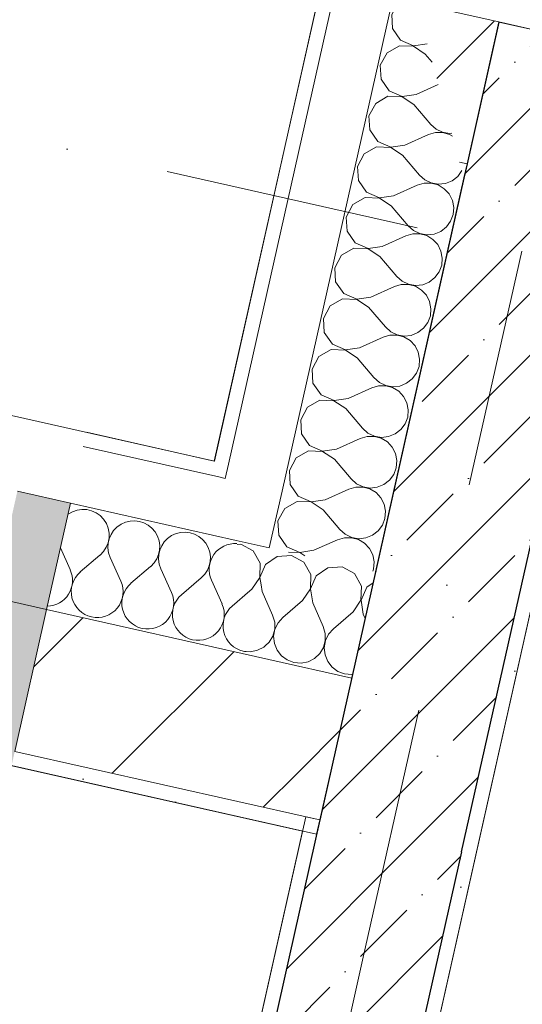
# Model space of a CAD drawing. Header units: millimetres. Extents: x -7218036 to -6523761, y 6117771 to 6337028.
# Tile 207 of 223: x -7142131 to -7141439, y 6142336 to 6143691. Entities that reach past the tile are written whole.
import ezdxf
from ezdxf.enums import TextEntityAlignment as Align

# ---------------------------------------------------------------- set-up
doc = ezdxf.new("R2010")
doc.units = ezdxf.units.MM
doc.header["$MEASUREMENT"] = 0
doc.linetypes.add('Штрихпунктирная', pattern=[670.277762, 352.777767, -176.388884, 0, -141.111112])
for name, color, linetype in [('S - квартира_помещение.АР', 7, 'Continuous'), ('АР-Стены_внешние_.АР', 7, 'Continuous'), ('АР-Стены_внутренние_пилоны.АР', 7, 'Continuous'), ('АР-Чертеж-Оси_Осевые размеры.АР', 7, 'Continuous'), ('Окна Archicad', 7, 'Continuous')]:
    doc.layers.add(name, color=color, linetype=linetype)
for name, color, linetype, lineweight in [('АР-Стены_внешние_.АР_Ном._пера__1', 7, 'Continuous', 30), ('АР-Стены_внешние_.АР_Ном._пера__120', 7, 'Continuous', 0), ('АР-Стены_внутренние_пилоны.АР_Ном._пера__1', 7, 'Continuous', 15), ('АР-Чертеж-Оси_Осевые размеры.АР_Ном._пера__120', 7, 'Continuous', 0), ('Окна Archicad_Ном._пера__1', 7, 'Continuous', 0), ('Окна Archicad_Ном._пера__120', 7, 'Continuous', 0)]:
    doc.layers.add(name, color=color, linetype=linetype, lineweight=lineweight)
doc.styles.add('РЎР“Р•РќР•Р\xa0Р\x98Р\xa0_РЎРўР\x98Р›Р¬_2', font='GOTHIC.TTF')
pattern_1 = [(45, (-6566190.34, 6562677.8), (-127.27922, 127.27922), [])]
pattern_2 = [(45, (-6566190.34, 6563027.8), (-111.369318, 111.369318), [0, -105, 0, -157.5]), (110, (-6565840.34, 6563027.8), (148.001588, 53.868173), [0, -77, 0, -133])]
pattern_3 = [(45, (-6566190.34, 6562677.8), (-84.852814, 84.852814), []), (45, (-6566232.77, 6562720.22), (-84.852814, 84.852814), [90, -30, 0, -30])]

# ---------------------------------------------------------------- blocks, each defined once
blk = doc.blocks.new('*X81', base_point=(-6566190.3, 6562677.8))
at = {"layer": 'АР-Стены_внешние_.АР_Ном._пера__1', "color": 7, "linetype": 'Continuous', "lineweight": 0}
for p, q in [((-7141827, 6142969.2), (-7141831.9, 6142968.9)), ((-7141809.9, 6142959.9), (-7141827, 6142969.2)), ((-7141800.2, 6142942.9), (-7141809.9, 6142959.9)), ((-7141800.9, 6142923.4), (-7141800.2, 6142942.9)), ((-7141792.9, 6142941.2), (-7141800.6, 6142923.4)), ((-7141811.7, 6142907.2), (-7141800.9, 6142923.4)), ((-7141800.6, 6142923.4), (-7141799.1, 6142913.4)), ((-7141811.7, 6142907.2), (-7141814.4, 6142904.9))]:
    blk.add_line(p, q, dxfattribs=at)
blk = doc.blocks.new('*X82', base_point=(-6566190.3, 6562677.8))
at = {"layer": 'АР-Стены_внешние_.АР_Ном._пера__1', "color": 7, "linetype": 'Continuous', "lineweight": 0}
for p, q in [((-7141776.8, 6142952.4), (-7141792.8, 6142941.3)), ((-7141757.3, 6142953.5), (-7141776.8, 6142952.4)), ((-7141740.2, 6142944.2), (-7141757.3, 6142953.5)), ((-7141792.8, 6142941.3), (-7141792.9, 6142941.2)), ((-7141730.5, 6142927.3), (-7141740.2, 6142944.2)), ((-7141707.1, 6142936.8), (-7141723.1, 6142925.6)), ((-7141687.6, 6142937.9), (-7141707.1, 6142936.8)), ((-7141670.5, 6142928.6), (-7141687.6, 6142937.9)), ((-7141731.2, 6142907.8), (-7141730.5, 6142927.3)), ((-7141723.1, 6142925.6), (-7141730.9, 6142907.7)), ((-7141660.8, 6142911.6), (-7141670.5, 6142928.6)), ((-7141799.1, 6142913.4), (-7141797.7, 6142904)), ((-7141661.5, 6142892.1), (-7141660.8, 6142911.6)), ((-7141653.4, 6142910), (-7141661.2, 6142892)), ((-7141644.8, 6142916), (-7141653.4, 6142910)), ((-7141797.7, 6142904), (-7141783.1, 6142871.5)), ((-7141742, 6142891.5), (-7141731.2, 6142907.8)), ((-7141730.9, 6142907.7), (-7141728, 6142888.4)), ((-7141742, 6142891.5), (-7141769.2, 6142868.3)), ((-7141728, 6142888.4), (-7141713.4, 6142855.8)), ((-7141672.3, 6142875.9), (-7141661.5, 6142892.1)), ((-7141661.2, 6142892), (-7141658.4, 6142872.7)), ((-7141780.3, 6142862), (-7141783.1, 6142871.5)), ((-7141769.2, 6142868.3), (-7141775.7, 6142861)), ((-7141672.3, 6142875.9), (-7141699.5, 6142852.7)), ((-7141658.4, 6142872.7), (-7141655.8, 6142867)), ((-7141780.3, 6142852.2), (-7141780.3, 6142862)), ((-7141775.7, 6142861), (-7141780, 6142852.1)), ((-7141710.6, 6142846.4), (-7141713.4, 6142855.8)), ((-7141788, 6142834.2), (-7141782.9, 6142842.7)), ((-7141782.9, 6142842.7), (-7141780.3, 6142852.2)), ((-7141780, 6142852.1), (-7141781.7, 6142842.4)), ((-7141781.7, 6142842.4), (-7141780.6, 6142832.6)), ((-7141710.6, 6142836.5), (-7141710.6, 6142846.4)), ((-7141706, 6142845.3), (-7141710.3, 6142836.4)), ((-7141699.5, 6142852.7), (-7141706, 6142845.3)), ((-7141793.5, 6142829.1), (-7141788, 6142834.2)), ((-7141780.6, 6142832.6), (-7141777, 6142823.4)), ((-7141718.3, 6142818.6), (-7141713.2, 6142827)), ((-7141713.2, 6142827), (-7141710.6, 6142836.5)), ((-7141710.3, 6142836.4), (-7141712, 6142826.7)), ((-7141712, 6142826.7), (-7141710.9, 6142816.9)), ((-7141777, 6142823.4), (-7141770.9, 6142815.6)), ((-7141770.9, 6142815.6), (-7141763, 6142809.8)), ((-7141725.5, 6142811.9), (-7141718.3, 6142818.6)), ((-7141710.9, 6142816.9), (-7141707.3, 6142807.8)), ((-7141763, 6142809.8), (-7141753.8, 6142806.3)), ((-7141753.8, 6142806.3), (-7141744, 6142805.5)), ((-7141744, 6142805.5), (-7141734.3, 6142807.4)), ((-7141734.3, 6142807.4), (-7141725.5, 6142811.9)), ((-7141707.3, 6142807.8), (-7141701.3, 6142800)), ((-7141701.3, 6142800), (-7141693.3, 6142794.1)), ((-7141693.3, 6142794.1), (-7141684.1, 6142790.7)), ((-7141684.1, 6142790.7), (-7141674.3, 6142789.9)), ((-7141674.3, 6142789.9), (-7141673.1, 6142790.1))]:
    blk.add_line(p, q, dxfattribs=at)
blk = doc.blocks.new('*X85', base_point=(-6566190.3, 6562677.8))
at = {"layer": 'АР-Стены_внешние_.АР_Ном._пера__1', "color": 7, "linetype": 'Continuous', "lineweight": 0}
for p, q in [((-7141804, 6142823.1), (-7141795.2, 6142827.5)), ((-7141795.2, 6142827.5), (-7141793.5, 6142829.1)), ((-7141819.7, 6142821.7), (-7141813.7, 6142821.2)), ((-7141813.7, 6142821.2), (-7141804, 6142823.1))]:
    blk.add_line(p, q, dxfattribs=at)
blk = doc.blocks.new('*X86', base_point=(-6566190.3, 6562677.8))
at = {"layer": 'АР-Стены_внешние_.АР_Ном._пера__1', "color": 7, "linetype": 'Continuous', "lineweight": 0}
for p, q in [((-7142075.3, 6142963.9), (-7142061.9, 6142934.1)), ((-7142020.8, 6142954.1), (-7142047.9, 6142930.9)), ((-7142006.8, 6142951), (-7141992.2, 6142918.4)), ((-7141951.1, 6142938.5), (-7141978.2, 6142915.3)), ((-7141937.1, 6142935.3), (-7141922.5, 6142902.8)), ((-7141881.4, 6142922.8), (-7141908.5, 6142899.6)), ((-7141867.4, 6142919.7), (-7141852.8, 6142887.1)), ((-7141814.4, 6142904.9), (-7141838.8, 6142884))]:
    blk.add_line(p, q, dxfattribs=at)
for centre, start, end in [((-7142043.9, 6142981.3), 310.4725, 125.8609), ((-7141974.2, 6142965.6), 310.4725, 204.2123), ((-7141904.5, 6142950), 310.4725, 204.2123), ((-7141834.9, 6142934.3), 85.7626, 204.2123), ((-7142094.4, 6142919.4), 271.869, 24.2123), ((-7142024.7, 6142903.8), 130.4725, 257.3424), ((-7142024.7, 6142903.8), 257.3424, 24.2123), ((-7141955, 6142888.1), 130.4725, 257.3424), ((-7141955, 6142888.1), 257.3424, 24.2123), ((-7141885.4, 6142872.5), 130.4725, 257.3424), ((-7141885.4, 6142872.5), 257.3424, 24.2123), ((-7141815.7, 6142856.8), 130.4725, 257.3424), ((-7141815.7, 6142856.8), 257.3424, 263.3833)]:
    blk.add_arc(centre, 35.7, start, end, dxfattribs=at)
blk = doc.blocks.new('Горизонтальное Многостворчатое Окно 23[3]_7', base_point=(-6566190.3, 6562677.8))
at = {"layer": 'Окна Archicad', "linetype": 'Continuous', "lineweight": 0, "true_color": 0xffffff}
for points in [[(-7142094.3, 6142879.1), (-7143557.8, 6143207.8), (-7143606.1, 6142993.2), (-7142142.5, 6142664.5)], [(-7142061.4, 6143025.5), (-7142134.6, 6143041.9), (-7142167.5, 6142895.6), (-7142094.3, 6142879.1)]]:
    blk.add_hatch(color=7, dxfattribs=at).paths.add_polyline_path(points)
at = {"layer": 'Окна Archicad_Ном._пера__1', "color": 7, "linetype": 'Continuous', "lineweight": 15}
blk.add_line((-7142094.3, 6142879.1), (-7142138.1, 6142684), dxfattribs=at)
at = {"layer": 'Окна Archicad_Ном._пера__120', "color": 7, "linetype": 'Continuous', "lineweight": 0}
for p, q in [((-7142134.6, 6143041.9), (-7142061.4, 6143025.5)), ((-7142061.4, 6143025.5), (-7142094.3, 6142879.1)), ((-7142094.3, 6142879.1), (-7142167.5, 6142895.6))]:
    blk.add_line(p, q, dxfattribs=at)
blk = doc.blocks.new('Стена_9_7', base_point=(-7141840, 6142617))
at = {"layer": 'АР-Стены_внешние_.АР', "linetype": 'Continuous', "lineweight": 0, "true_color": 0x000000}
h = blk.add_hatch(dxfattribs=at)
h.set_pattern_fill('БЛОКИ_БЕТОННЫЕ_ЭФФЕКТИВН_76', color=18, style=0, pattern_type=2)
h.set_pattern_definition(pattern_1)
h.paths.add_polyline_path([(-7141788.4, 6142810.4), (-7142094.3, 6142879.1), (-7142138.1, 6142684), (-7141728.5, 6142592)])
h = blk.add_hatch(dxfattribs=at)
h.set_pattern_fill('БЛОКИ_БЕТОННЫЕ_ЭФФЕКТИВН_76', color=18, style=0, pattern_type=2)
h.set_pattern_definition(pattern_1)
h.paths.add_polyline_path([(-7141718.1, 6142589.7), (-7141674.2, 6142784.8), (-7141788.4, 6142810.4), (-7141728.5, 6142592)])
h = blk.add_hatch(dxfattribs=at)
h.set_pattern_fill('ШТУКАТУРКА__ГИПС_01_0007', color=18, style=0, pattern_type=2)
h.set_pattern_definition(pattern_2)
h.paths.add_polyline_path([(-7142142.5, 6142664.5), (-7141722.5, 6142570.1), (-7141728.5, 6142592), (-7142138.1, 6142684)])
h = blk.add_hatch(dxfattribs=at)
h.set_pattern_fill('ШТУКАТУРКА__ГИПС_01_0007', color=18, style=0, pattern_type=2)
h.set_pattern_definition(pattern_2)
h.paths.add_polyline_path([(-7141718.1, 6142589.7), (-7141728.5, 6142592), (-7141722.5, 6142570.1)])
at = {"layer": 'АР-Стены_внешние_.АР_Ном._пера__1', "color": 7, "linetype": 'Continuous', "lineweight": 0}
for p, q in [((-7141857.4, 6143061.7), (-7142043.9, 6143103.5)), ((-7141848.3, 6143059.6), (-7141843.9, 6143079.1)), ((-7141848.3, 6143059.6), (-7141857.4, 6143061.7)), ((-7141787.7, 6142964), (-7141770.2, 6143042.1)), ((-7141833.4, 6142974.3), (-7142061.4, 6143025.5)), ((-7141787.7, 6142964), (-7141833.4, 6142974.3))]:
    blk.add_line(p, q, dxfattribs=at)
at = {"layer": 'АР-Стены_внешние_.АР_Ном._пера__1', "color": 7, "linetype": 'Continuous', "lineweight": 15}
for p, q in [((-7141788.4, 6142810.4), (-7142094.3, 6142879.1)), ((-7141674.2, 6142784.8), (-7141788.4, 6142810.4)), ((-7142138.1, 6142684), (-7141728.5, 6142592)), ((-7141718.1, 6142589.7), (-7141728.5, 6142592))]:
    blk.add_line(p, q, dxfattribs=at)
at = {"layer": 'АР-Стены_внешние_.АР_Ном._пера__1', "color": 7, "linetype": 'Continuous', "lineweight": 0, "flags": 128}
for points in [[(-7141863.4, 6143083.5), (-7142039.5, 6143123.1)], [(-7142142.5, 6142664.5), (-7141722.5, 6142570.1)], [(-7141722.5, 6142570.1), (-7141718.1, 6142589.7)]]:
    blk.add_lwpolyline(points, dxfattribs=at)
at = {"layer": 'АР-Стены_внешние_.АР_Ном._пера__1', "color": 7, "linetype": 'Continuous', "lineweight": 15, "flags": 128}
blk.add_lwpolyline([(-7141718.1, 6142589.7), (-7141674.2, 6142784.8)], dxfattribs=at)
at = {"layer": 'АР-Стены_внешние_.АР', "color": 7, "lineweight": 0}
for name in ['*X86', '*X81', '*X82', '*X85']:
    blk.add_blockref(name, (-6566190.3, 6562677.8), dxfattribs=at)
at = {"layer": 'Окна Archicad', "color": 7, "linetype": 'Continuous', "lineweight": 0}
blk.add_blockref('Горизонтальное Многостворчатое Окно 23[3]_7', (-6566190.3, 6562677.8), dxfattribs=at)
blk = doc.blocks.new('Стена_122_7', base_point=(-7138061.4, 6142716.8))
at = {"layer": 'АР-Стены_внешние_.АР', "linetype": 'Continuous', "lineweight": 0, "true_color": 0x000000}
h = blk.add_hatch(dxfattribs=at)
h.set_pattern_fill('БЛОКИ_БЕТОННЫЕ_ЭФФЕКТИВН_76', color=18, style=0, pattern_type=2)
h.set_pattern_definition(pattern_1)
h.paths.add_polyline_path([(-7141471.5, 6143687.7), (-7141585.6, 6143713.3), (-7141525.7, 6143494.9), (-7141515.3, 6143492.6)])
h = blk.add_hatch(dxfattribs=at)
h.set_pattern_fill('ШТУКАТУРКА__ГИПС_01_0007', color=18, style=0, pattern_type=2)
h.set_pattern_definition(pattern_2)
h.paths.add_polyline_path([(-7141515.3, 6143492.6), (-7141525.7, 6143494.9), (-7141519.7, 6143473.1)])
at = {"layer": 'АР-Стены_внешние_.АР_Ном._пера__1', "color": 7, "linetype": 'Continuous', "lineweight": 15}
for p, q in [((-7141471.5, 6143687.7), (-7141585.6, 6143713.3)), ((-7141276.3, 6143643.9), (-7141471.5, 6143687.7)), ((-7141525.7, 6143494.9), (-7141515.3, 6143492.6))]:
    blk.add_line(p, q, dxfattribs=at)
at = {"layer": 'АР-Стены_внешние_.АР_Ном._пера__1', "color": 7, "linetype": 'Continuous', "lineweight": 30}
for p, q in [((-7141471.5, 6143687.7), (-7141515.3, 6143492.6)), ((-7141515.3, 6143492.6), (-7141519.7, 6143473.1))]:
    blk.add_line(p, q, dxfattribs=at)
blk = doc.blocks.new('*X291', base_point=(-6566190.3, 6562677.8))
at = {"layer": 'АР-Стены_внешние_.АР_Ном._пера__1', "color": 7, "linetype": 'Continuous', "lineweight": 0}
for p, q in [((-7141609.9, 6143715.1), (-7141619.2, 6143698)), ((-7141605.3, 6143717.8), (-7141609.9, 6143715.1)), ((-7141619.2, 6143698), (-7141618.1, 6143678.5)), ((-7141618.1, 6143678.5), (-7141607, 6143662.5)), ((-7141608.6, 6143655.1), (-7141625.6, 6143645.4)), ((-7141589.1, 6143654.5), (-7141608.6, 6143655.1)), ((-7141607, 6143662.5), (-7141589, 6143654.7)), ((-7141572.9, 6143643.6), (-7141589.1, 6143654.5)), ((-7141589, 6143654.7), (-7141570.3, 6143657.5)), ((-7141625.6, 6143645.4), (-7141634.9, 6143628.3)), ((-7141572.9, 6143643.6), (-7141563.5, 6143632.6)), ((-7141634.9, 6143628.3), (-7141633.8, 6143608.8)), ((-7141633.8, 6143608.8), (-7141622.6, 6143592.8)), ((-7141585.4, 6143587.9), (-7141555, 6143601.6)), ((-7141624.3, 6143585.4), (-7141641.2, 6143575.7)), ((-7141604.8, 6143584.8), (-7141624.3, 6143585.4)), ((-7141622.6, 6143592.8), (-7141604.7, 6143585.1)), ((-7141604.7, 6143585.1), (-7141585.4, 6143587.9)), ((-7141641.2, 6143575.7), (-7141650.5, 6143558.6)), ((-7141588.5, 6143574), (-7141604.8, 6143584.8)), ((-7141588.5, 6143574), (-7141565.3, 6143546.8)), ((-7141650.5, 6143558.6), (-7141649.4, 6143539.1)), ((-7141565.3, 6143546.8), (-7141558, 6143540.2)), ((-7141649.4, 6143539.1), (-7141638.3, 6143523.1)), ((-7141601, 6143518.2), (-7141568.5, 6143532.8)), ((-7141559, 6143535.6), (-7141568.5, 6143532.8)), ((-7141549.2, 6143535.7), (-7141559, 6143535.6)), ((-7141558, 6143540.2), (-7141549.1, 6143536)), ((-7141539.7, 6143533.1), (-7141549.2, 6143535.7)), ((-7141549.1, 6143536), (-7141539.4, 6143534.3)), ((-7141535.4, 6143530.5), (-7141539.7, 6143533.1)), ((-7141539.4, 6143534.3), (-7141536.6, 6143534.6)), ((-7141638.3, 6143523.1), (-7141620.4, 6143515.4)), ((-7141620.4, 6143515.4), (-7141601, 6143518.2)), ((-7141656.9, 6143506.1), (-7141666.2, 6143488.9)), ((-7141639.9, 6143515.7), (-7141656.9, 6143506.1)), ((-7141620.4, 6143515.1), (-7141639.9, 6143515.7)), ((-7141604.2, 6143504.3), (-7141620.4, 6143515.1)), ((-7141604.2, 6143504.3), (-7141581, 6143477.1)), ((-7141666.2, 6143488.9), (-7141665.1, 6143469.4)), ((-7141581, 6143477.1), (-7141573.6, 6143470.5)), ((-7141528.3, 6143475.3), (-7141522.5, 6143483.2)), ((-7141665.1, 6143469.4), (-7141653.9, 6143453.4)), ((-7141574.7, 6143465.9), (-7141584.1, 6143463.2)), ((-7141564.8, 6143466), (-7141574.7, 6143465.9)), ((-7141573.6, 6143470.5), (-7141564.7, 6143466.3)), ((-7141555.3, 6143463.4), (-7141564.8, 6143466)), ((-7141564.7, 6143466.3), (-7141555, 6143464.6)), ((-7141555, 6143464.6), (-7141545.2, 6143465.6)), ((-7141545.2, 6143465.6), (-7141536.1, 6143469.3)), ((-7141536.1, 6143469.3), (-7141528.3, 6143475.3)), ((-7141653.9, 6143453.4), (-7141636, 6143445.7)), ((-7141616.7, 6143448.5), (-7141584.1, 6143463.2)), ((-7141546.9, 6143458.2), (-7141555.3, 6143463.4)), ((-7141540.2, 6143451), (-7141546.9, 6143458.2)), ((-7141535.7, 6143442.2), (-7141540.2, 6143451)), ((-7141655.6, 6143446.1), (-7141672.5, 6143436.4)), ((-7141636.1, 6143445.4), (-7141655.6, 6143446.1)), ((-7141619.8, 6143434.6), (-7141636.1, 6143445.4)), ((-7141636, 6143445.7), (-7141616.7, 6143448.5)), ((-7141533.8, 6143432.6), (-7141535.7, 6143442.2)), ((-7141672.5, 6143436.4), (-7141681.8, 6143419.2)), ((-7141619.8, 6143434.6), (-7141596.6, 6143407.4)), ((-7141534.6, 6143422.8), (-7141533.8, 6143432.6)), ((-7141681.8, 6143419.2), (-7141680.7, 6143399.7)), ((-7141543.9, 6143405.6), (-7141538.1, 6143413.5)), ((-7141538.1, 6143413.5), (-7141534.6, 6143422.8)), ((-7141680.7, 6143399.7), (-7141669.6, 6143383.7)), ((-7141590.3, 6143396.2), (-7141599.8, 6143393.5)), ((-7141596.6, 6143407.4), (-7141589.3, 6143400.9)), ((-7141580.5, 6143396.3), (-7141590.3, 6143396.2)), ((-7141589.3, 6143400.9), (-7141580.4, 6143396.6)), ((-7141571, 6143393.7), (-7141580.5, 6143396.3)), ((-7141580.4, 6143396.6), (-7141570.7, 6143394.9)), ((-7141570.7, 6143394.9), (-7141560.9, 6143395.9)), ((-7141560.9, 6143395.9), (-7141551.7, 6143399.6)), ((-7141551.7, 6143399.6), (-7141543.9, 6143405.6)), ((-7141669.6, 6143383.7), (-7141651.7, 6143376)), ((-7141632.3, 6143378.8), (-7141599.8, 6143393.5)), ((-7141562.5, 6143388.6), (-7141571, 6143393.7)), ((-7141555.8, 6143381.3), (-7141562.5, 6143388.6)), ((-7141671.2, 6143376.4), (-7141688.2, 6143366.7)), ((-7141651.7, 6143375.7), (-7141671.2, 6143376.4)), ((-7141651.7, 6143376), (-7141632.3, 6143378.8)), ((-7141635.5, 6143364.9), (-7141651.7, 6143375.7)), ((-7141551.4, 6143372.5), (-7141555.8, 6143381.3)), ((-7141549.5, 6143362.9), (-7141551.4, 6143372.5)), ((-7141688.2, 6143366.7), (-7141697.5, 6143349.5)), ((-7141635.5, 6143364.9), (-7141612.3, 6143337.7)), ((-7141550.3, 6143353.1), (-7141549.5, 6143362.9)), ((-7141697.5, 6143349.5), (-7141696.4, 6143330)), ((-7141559.6, 6143335.9), (-7141553.7, 6143343.8)), ((-7141553.7, 6143343.8), (-7141550.3, 6143353.1)), ((-7141696.4, 6143330), (-7141685.2, 6143314)), ((-7141612.3, 6143337.7), (-7141604.9, 6143331.2)), ((-7141604.9, 6143331.2), (-7141596.1, 6143326.9)), ((-7141576.5, 6143326.2), (-7141567.4, 6143329.9)), ((-7141567.4, 6143329.9), (-7141559.6, 6143335.9)), ((-7141648, 6143309.1), (-7141615.4, 6143323.8)), ((-7141606, 6143326.5), (-7141615.4, 6143323.8)), ((-7141596.1, 6143326.6), (-7141606, 6143326.5)), ((-7141596.1, 6143326.9), (-7141586.3, 6143325.2)), ((-7141586.6, 6143324), (-7141596.1, 6143326.6)), ((-7141578.2, 6143318.9), (-7141586.6, 6143324)), ((-7141586.3, 6143325.2), (-7141576.5, 6143326.2)), ((-7141571.5, 6143311.6), (-7141578.2, 6143318.9)), ((-7141686.9, 6143306.7), (-7141703.8, 6143297)), ((-7141667.4, 6143306), (-7141686.9, 6143306.7)), ((-7141685.2, 6143314), (-7141667.3, 6143306.3)), ((-7141651.1, 6143295.2), (-7141667.4, 6143306)), ((-7141667.3, 6143306.3), (-7141648, 6143309.1)), ((-7141567, 6143302.9), (-7141571.5, 6143311.6)), ((-7141565.1, 6143293.2), (-7141567, 6143302.9)), ((-7141703.8, 6143297), (-7141713.1, 6143279.8)), ((-7141651.1, 6143295.2), (-7141627.9, 6143268)), ((-7141565.9, 6143283.4), (-7141565.1, 6143293.2)), ((-7141713.1, 6143279.8), (-7141712.1, 6143260.3)), ((-7141575.3, 6143266.2), (-7141569.4, 6143274.1)), ((-7141569.4, 6143274.1), (-7141565.9, 6143283.4)), ((-7141712.1, 6143260.3), (-7141700.9, 6143244.3)), ((-7141627.9, 6143268), (-7141620.6, 6143261.5)), ((-7141620.6, 6143261.5), (-7141611.7, 6143257.2)), ((-7141583, 6143260.2), (-7141575.3, 6143266.2)), ((-7141663.7, 6143239.4), (-7141631.1, 6143254.1)), ((-7141621.6, 6143256.8), (-7141631.1, 6143254.1)), ((-7141611.8, 6143256.9), (-7141621.6, 6143256.8)), ((-7141602.3, 6143254.3), (-7141611.8, 6143256.9)), ((-7141611.7, 6143257.2), (-7141602, 6143255.5)), ((-7141593.8, 6143249.2), (-7141602.3, 6143254.3)), ((-7141602, 6143255.5), (-7141592.2, 6143256.5)), ((-7141587.1, 6143241.9), (-7141593.8, 6143249.2)), ((-7141592.2, 6143256.5), (-7141583, 6143260.2)), ((-7141702.5, 6143237), (-7141719.5, 6143227.3)), ((-7141683, 6143236.3), (-7141702.5, 6143237)), ((-7141700.9, 6143244.3), (-7141683, 6143236.6)), ((-7141683, 6143236.6), (-7141663.7, 6143239.4)), ((-7141666.8, 6143225.5), (-7141683, 6143236.3)), ((-7141582.7, 6143233.2), (-7141587.1, 6143241.9)), ((-7141580.8, 6143223.5), (-7141582.7, 6143233.2)), ((-7141719.5, 6143227.3), (-7141728.8, 6143210.1)), ((-7141666.8, 6143225.5), (-7141643.6, 6143198.3)), ((-7141581.6, 6143213.7), (-7141580.8, 6143223.5)), ((-7141728.8, 6143210.1), (-7141727.7, 6143190.6)), ((-7141585.1, 6143204.4), (-7141581.6, 6143213.7)), ((-7141643.6, 6143198.3), (-7141636.2, 6143191.8)), ((-7141598.7, 6143190.5), (-7141590.9, 6143196.5)), ((-7141590.9, 6143196.5), (-7141585.1, 6143204.4)), ((-7141727.7, 6143190.6), (-7141716.5, 6143174.6)), ((-7141679.3, 6143169.7), (-7141646.7, 6143184.4)), ((-7141637.3, 6143187.1), (-7141646.7, 6143184.4)), ((-7141627.4, 6143187.2), (-7141637.3, 6143187.1)), ((-7141636.2, 6143191.8), (-7141627.4, 6143187.5)), ((-7141627.4, 6143187.5), (-7141617.6, 6143185.8)), ((-7141617.9, 6143184.6), (-7141627.4, 6143187.2)), ((-7141609.5, 6143179.5), (-7141617.9, 6143184.6)), ((-7141617.6, 6143185.8), (-7141607.8, 6143186.8)), ((-7141602.8, 6143172.3), (-7141609.5, 6143179.5)), ((-7141607.8, 6143186.8), (-7141598.7, 6143190.5)), ((-7141718.2, 6143167.3), (-7141735.1, 6143157.6)), ((-7141698.7, 6143166.6), (-7141718.2, 6143167.3)), ((-7141716.5, 6143174.6), (-7141698.6, 6143166.9)), ((-7141682.4, 6143155.8), (-7141698.7, 6143166.6)), ((-7141698.6, 6143166.9), (-7141679.3, 6143169.7)), ((-7141598.3, 6143163.5), (-7141602.8, 6143172.3)), ((-7141735.1, 6143157.6), (-7141744.4, 6143140.4)), ((-7141682.4, 6143155.8), (-7141659.3, 6143128.6)), ((-7141596.4, 6143153.8), (-7141598.3, 6143163.5)), ((-7141597.2, 6143144), (-7141596.4, 6143153.8)), ((-7141744.4, 6143140.4), (-7141743.4, 6143121)), ((-7141600.7, 6143134.8), (-7141597.2, 6143144)), ((-7141659.3, 6143128.6), (-7141651.9, 6143122.1)), ((-7141614.4, 6143120.8), (-7141606.6, 6143126.8)), ((-7141606.6, 6143126.8), (-7141600.7, 6143134.8)), ((-7141743.4, 6143121), (-7141732.2, 6143104.9)), ((-7141695, 6143100), (-7141662.4, 6143114.7)), ((-7141652.9, 6143117.5), (-7141662.4, 6143114.7)), ((-7141643.1, 6143117.5), (-7141652.9, 6143117.5)), ((-7141651.9, 6143122.1), (-7141643, 6143117.8)), ((-7141633.6, 6143114.9), (-7141643.1, 6143117.5)), ((-7141643, 6143117.8), (-7141633.3, 6143116.1)), ((-7141625.2, 6143109.8), (-7141633.6, 6143114.9)), ((-7141633.3, 6143116.1), (-7141623.5, 6143117.1)), ((-7141623.5, 6143117.1), (-7141614.4, 6143120.8)), ((-7141732.2, 6143104.9), (-7141714.3, 6143097.2)), ((-7141714.3, 6143097.2), (-7141695, 6143100)), ((-7141618.5, 6143102.6), (-7141625.2, 6143109.8)), ((-7141614, 6143093.8), (-7141618.5, 6143102.6)), ((-7141750.8, 6143087.9), (-7141760.1, 6143070.7)), ((-7141733.8, 6143097.6), (-7141750.8, 6143087.9)), ((-7141714.3, 6143096.9), (-7141733.8, 6143097.6)), ((-7141698.1, 6143086.1), (-7141714.3, 6143096.9)), ((-7141698.1, 6143086.1), (-7141674.9, 6143058.9)), ((-7141612.1, 6143084.1), (-7141614, 6143093.8)), ((-7141760.1, 6143070.7), (-7141759, 6143051.3)), ((-7141616.4, 6143065.1), (-7141612.9, 6143074.3)), ((-7141612.9, 6143074.3), (-7141612.1, 6143084.1)), ((-7141674.9, 6143058.9), (-7141667.5, 6143052.4)), ((-7141630, 6143051.1), (-7141622.2, 6143057.1)), ((-7141622.2, 6143057.1), (-7141616.4, 6143065.1)), ((-7141759, 6143051.3), (-7141747.8, 6143035.3)), ((-7141710.6, 6143030.3), (-7141678, 6143045)), ((-7141668.6, 6143047.8), (-7141678, 6143045)), ((-7141658.7, 6143047.8), (-7141668.6, 6143047.8)), ((-7141667.5, 6143052.4), (-7141658.7, 6143048.1)), ((-7141658.7, 6143048.1), (-7141649, 6143046.4)), ((-7141649.2, 6143045.2), (-7141658.7, 6143047.8)), ((-7141640.8, 6143040.1), (-7141649.2, 6143045.2)), ((-7141649, 6143046.4), (-7141639.2, 6143047.4)), ((-7141639.2, 6143047.4), (-7141630, 6143051.1)), ((-7141747.8, 6143035.3), (-7141729.9, 6143027.5)), ((-7141729.9, 6143027.5), (-7141710.6, 6143030.3)), ((-7141634.1, 6143032.9), (-7141640.8, 6143040.1)), ((-7141629.6, 6143024.1), (-7141634.1, 6143032.9)), ((-7141766.4, 6143018.2), (-7141775.8, 6143001.1)), ((-7141749.5, 6143027.9), (-7141766.4, 6143018.2)), ((-7141730, 6143027.2), (-7141749.5, 6143027.9)), ((-7141713.7, 6143016.4), (-7141730, 6143027.2)), ((-7141713.7, 6143016.4), (-7141690.6, 6142989.2)), ((-7141627.7, 6143014.4), (-7141629.6, 6143024.1)), ((-7141632, 6142995.4), (-7141628.5, 6143004.6)), ((-7141628.5, 6143004.6), (-7141627.7, 6143014.4)), ((-7141775.8, 6143001.1), (-7141774.7, 6142981.6)), ((-7141637.9, 6142987.4), (-7141632, 6142995.4)), ((-7141774.7, 6142981.6), (-7141763.5, 6142965.6)), ((-7141684.2, 6142978.1), (-7141693.7, 6142975.3)), ((-7141690.6, 6142989.2), (-7141683.2, 6142982.7)), ((-7141674.4, 6142978.1), (-7141684.2, 6142978.1)), ((-7141683.2, 6142982.7), (-7141674.3, 6142978.4)), ((-7141664.9, 6142975.5), (-7141674.4, 6142978.1)), ((-7141674.3, 6142978.4), (-7141664.6, 6142976.7)), ((-7141664.6, 6142976.7), (-7141654.8, 6142977.8)), ((-7141654.8, 6142977.8), (-7141645.7, 6142981.4)), ((-7141645.7, 6142981.4), (-7141637.9, 6142987.4)), ((-7141763.5, 6142965.6), (-7141745.6, 6142957.8)), ((-7141726.3, 6142960.7), (-7141693.7, 6142975.3)), ((-7141656.5, 6142970.4), (-7141664.9, 6142975.5)), ((-7141649.8, 6142963.2), (-7141656.5, 6142970.4)), ((-7141645.3, 6142954.4), (-7141649.8, 6142963.2)), ((-7141745.6, 6142957.5), (-7141761.3, 6142958.1)), ((-7141745.6, 6142957.8), (-7141726.3, 6142960.7)), ((-7141738.9, 6142953.1), (-7141745.6, 6142957.5)), ((-7141643.4, 6142944.7), (-7141645.3, 6142954.4)), ((-7141644.2, 6142934.9), (-7141643.4, 6142944.7)), ((-7141645.3, 6142932), (-7141644.2, 6142934.9))]:
    blk.add_line(p, q, dxfattribs=at)
blk = doc.blocks.new('Стена_123_7', base_point=(-7141840, 6142617))
at = {"layer": 'АР-Стены_внешние_.АР_Ном._пера__1', "color": 7, "linetype": 'Continuous', "lineweight": 0}
for p, q in [((-7141649.3, 6143945.3), (-7141645.5, 6143962.5)), ((-7141649.3, 6143945.3), (-7141663, 6143884.5)), ((-7141663, 6143884.5), (-7141843.9, 6143079.1)), ((-7141604.2, 6143781.1), (-7141584.9, 6143866.9)), ((-7141604.2, 6143781.1), (-7141617.8, 6143720.6)), ((-7141617.8, 6143720.6), (-7141770.2, 6143042.1)), ((-7141848.3, 6143059.6), (-7141843.9, 6143079.1)), ((-7141787.7, 6142964), (-7141770.2, 6143042.1))]:
    blk.add_line(p, q, dxfattribs=at)
at = {"layer": 'АР-Стены_внешние_.АР_Ном._пера__1', "color": 7, "linetype": 'Continuous', "lineweight": 0, "flags": 128}
for points in [[(-7141665, 6143966.9), (-7141863.4, 6143083.5)], [(-7141641.4, 6142931.2), (-7141519.7, 6143473.1)]]:
    blk.add_lwpolyline(points, dxfattribs=at)
at = {"layer": 'АР-Стены_внешние_.АР', "color": 7, "lineweight": 0}
blk.add_blockref('*X291', (-6566190.3, 6562677.8), dxfattribs=at)
blk = doc.blocks.new('Стандартный Маркер Сетки[62]_7', base_point=(-7141440.2, 6143372.4))
at = {"layer": 'АР-Чертеж-Оси_Осевые размеры.АР_Ном._пера__120', "color": 7, "linetype": 'Штрихпунктирная', "lineweight": 0}
for q in [(-7141440.2, 6143372.4), (-7146218, 6122099.5)]:
    blk.add_line((-7141659.3, 6142396.7), q, dxfattribs=at)
at = {"layer": 'АР-Чертеж-Оси_Осевые размеры.АР_Ном._пера__120', "color": 7, "lineweight": 0, "style": 'РЎР“Р•РќР•Р\xa0Р\x98Р\xa0_РЎРўР\x98Р›Р¬_2'}
blk.add_attdef('AC_MarkerText_1', text='', height=350, rotation=347.3417, dxfattribs=at).set_placement((-7146476.8, 6120817), align=Align.TOP_CENTER)
blk = doc.blocks.new('Стандартный Маркер Сетки[80]_7', base_point=(-7141440.2, 6143372.4))
at = {"layer": 'АР-Чертеж-Оси_Осевые размеры.АР_Ном._пера__120', "color": 7, "linetype": 'Штрихпунктирная', "lineweight": 0}
for q in [(-7141440.2, 6143372.4), (-7146218, 6122099.5)]:
    blk.add_line((-7141659.3, 6142396.7), q, dxfattribs=at)
at = {"layer": 'АР-Чертеж-Оси_Осевые размеры.АР_Ном._пера__120', "color": 7, "lineweight": 0, "style": 'РЎР“Р•РќР•Р\xa0Р\x98Р\xa0_РЎРўР\x98Р›Р¬_2'}
blk.add_attdef('AC_MarkerText_1', text='', height=350, rotation=347.3417, dxfattribs=at).set_placement((-7146476.8, 6120817), align=Align.TOP_CENTER)
blk = doc.blocks.new('Стена_189_7', base_point=(-7141417.7, 6143470.7))
at = {"layer": 'АР-Стены_внешние_.АР', "linetype": 'Continuous', "lineweight": 0, "true_color": 0x000000}
h = blk.add_hatch(dxfattribs=at)
h.set_pattern_fill('ЖЕЛЕЗОБЕТОН__PROJECT__0007', color=18, style=0, pattern_type=2)
h.set_pattern_definition(pattern_3)
h.paths.add_polyline_path([(-7141515.3, 6143492.6), (-7141320.2, 6143448.7), (-7141276.3, 6143643.9), (-7141471.5, 6143687.7)])
h = blk.add_hatch(dxfattribs=at)
h.set_pattern_fill('ЖЕЛЕЗОБЕТОН__PROJECT__0007', color=18, style=0, pattern_type=2)
h.set_pattern_definition(pattern_3)
h.paths.add_polyline_path([(-7141519.7, 6143473.1), (-7141324.5, 6143429.2), (-7141320.2, 6143448.7), (-7141515.3, 6143492.6)])
h = blk.add_hatch(dxfattribs=at)
h.set_pattern_fill('ЖЕЛЕЗОБЕТОН__PROJECT__0007', color=18, style=0, pattern_type=2)
h.set_pattern_definition(pattern_3)
h.paths.add_polyline_path([(-7141522.9, 6142545.8), (-7141324.5, 6143429.2), (-7141519.7, 6143473.1), (-7141718.1, 6142589.7)])
h = blk.add_hatch(dxfattribs=at)
h.set_pattern_fill('ШТУКАТУРКА__ГИПС_01_0007', color=18, style=0, pattern_type=2)
h.set_pattern_definition(pattern_2)
h.paths.add_polyline_path([(-7141503.4, 6142541.4), (-7141305, 6143424.8), (-7141324.5, 6143429.2), (-7141522.9, 6142545.8)])
at = {"layer": 'АР-Стены_внешние_.АР_Ном._пера__1', "color": 7, "linetype": 'Continuous', "lineweight": 30}
for p, q in [((-7141471.5, 6143687.7), (-7141515.3, 6143492.6)), ((-7141320.2, 6143448.7), (-7141276.3, 6143643.9)), ((-7141515.3, 6143492.6), (-7141519.7, 6143473.1)), ((-7141324.5, 6143429.2), (-7141320.2, 6143448.7)), ((-7141522.9, 6142545.8), (-7141324.5, 6143429.2))]:
    blk.add_line(p, q, dxfattribs=at)
at = {"layer": 'АР-Стены_внешние_.АР_Ном._пера__1', "color": 7, "linetype": 'Continuous', "lineweight": 15}
blk.add_line((-7141276.3, 6143643.9), (-7141471.5, 6143687.7), dxfattribs=at)
at = {"layer": 'АР-Стены_внешние_.АР_Ном._пера__1', "color": 7, "linetype": 'Continuous', "lineweight": 30, "flags": 128}
blk.add_lwpolyline([(-7141519.7, 6143473.1), (-7141718.1, 6142589.7)], dxfattribs=at)
at = {"layer": 'АР-Стены_внешние_.АР_Ном._пера__1', "color": 7, "linetype": 'Continuous', "lineweight": 0, "flags": 128}
blk.add_lwpolyline([(-7141503.4, 6142541.4), (-7141305, 6143424.8)], dxfattribs=at)
blk = doc.blocks.new('Стена_193_7', base_point=(-7141620.5, 6142567.7))
at = {"layer": 'АР-Стены_внутренние_пилоны.АР', "linetype": 'Continuous', "lineweight": 0, "true_color": 0x000000}
h = blk.add_hatch(dxfattribs=at)
h.set_pattern_fill('ШТУКАТУРКА__ГИПС_01_0007', color=18, style=0, pattern_type=2)
h.set_pattern_definition(pattern_2)
h.paths.add_polyline_path([(-7141737.6, 6142594), (-7142088.1, 6141033.2), (-7142068.6, 6141028.9), (-7141718.1, 6142589.7)])
h = blk.add_hatch(dxfattribs=at)
h.set_pattern_fill('ЖЕЛЕЗОБЕТОН__PROJECT__0007', color=18, style=0, pattern_type=2)
h.set_pattern_definition(pattern_3)
h.paths.add_polyline_path([(-7141718.1, 6142589.7), (-7142068.6, 6141028.9), (-7141873.5, 6140985), (-7141522.9, 6142545.8)])
h = blk.add_hatch(dxfattribs=at)
h.set_pattern_fill('ШТУКАТУРКА__ГИПС_01_0007', color=18, style=0, pattern_type=2)
h.set_pattern_definition(pattern_2)
h.paths.add_polyline_path([(-7141853.9, 6140980.6), (-7141503.4, 6142541.4), (-7141522.9, 6142545.8), (-7141873.5, 6140985)])
at = {"layer": 'АР-Стены_внутренние_пилоны.АР_Ном._пера__1', "color": 7, "linetype": 'Continuous', "lineweight": 30}
for p, q in [((-7141718.1, 6142589.7), (-7142068.6, 6141028.9)), ((-7141873.5, 6140985), (-7141522.9, 6142545.8))]:
    blk.add_line(p, q, dxfattribs=at)
at = {"layer": 'АР-Стены_внутренние_пилоны.АР_Ном._пера__1', "color": 7, "linetype": 'Continuous', "lineweight": 0, "flags": 128}
for points in [[(-7141737.6, 6142594), (-7142088.1, 6141033.2)], [(-7141737.6, 6142594), (-7141718.1, 6142589.7)], [(-7141853.9, 6140980.6), (-7141503.4, 6142541.4)]]:
    blk.add_lwpolyline(points, dxfattribs=at)
blk = doc.blocks.new('Стандартный Маркер Сетки[102]_7', base_point=(-7213545, 6159566.7))
at = {"layer": 'АР-Чертеж-Оси_Осевые размеры.АР_Ном._пера__120', "color": 7, "linetype": 'Штрихпунктирная', "lineweight": 0}
blk.add_line((-7212569.3, 6159347.6), (-7133628.1, 6141617.8), dxfattribs=at)
at = {"layer": 'АР-Чертеж-Оси_Осевые размеры.АР_Ном._пера__120', "color": 7, "lineweight": 0, "style": 'РЎР“Р•РќР•Р\xa0Р\x98Р\xa0_РЎРўР\x98Р›Р¬_2'}
for tag, p in [('AC_MarkerText_1_0', (-7213962.9, 6159857.4)), ('AC_MarkerText_1_1', (-7132094.6, 6141470.2))]:
    blk.add_attdef(tag, text='', height=350, rotation=347.3417, dxfattribs=at).set_placement(p, align=Align.TOP_CENTER)
blk = doc.blocks.new('Стандартный Маркер Сетки[105]_7', base_point=(-7213545, 6159566.7))
at = {"layer": 'АР-Чертеж-Оси_Осевые размеры.АР_Ном._пера__120', "color": 7, "linetype": 'Штрихпунктирная', "lineweight": 0}
blk.add_line((-7212569.3, 6159347.6), (-7133628.1, 6141617.8), dxfattribs=at)
at = {"layer": 'АР-Чертеж-Оси_Осевые размеры.АР_Ном._пера__120', "color": 7, "lineweight": 0, "style": 'РЎР“Р•РќР•Р\xa0Р\x98Р\xa0_РЎРўР\x98Р›Р¬_2'}
for tag, p in [('AC_MarkerText_1_0', (-7213962.9, 6159857.4)), ('AC_MarkerText_1_1', (-7132094.6, 6141470.2))]:
    blk.add_attdef(tag, text='', height=350, rotation=347.3417, dxfattribs=at).set_placement(p, align=Align.TOP_CENTER)
blk = doc.blocks.new('Стандартный Маркер Сетки[108]_7', base_point=(-7213545, 6159566.7))
at = {"layer": 'АР-Чертеж-Оси_Осевые размеры.АР_Ном._пера__120', "color": 7, "linetype": 'Штрихпунктирная', "lineweight": 0}
blk.add_line((-7212569.3, 6159347.6), (-7133628.1, 6141617.8), dxfattribs=at)
at = {"layer": 'АР-Чертеж-Оси_Осевые размеры.АР_Ном._пера__120', "color": 7, "lineweight": 0, "style": 'РЎР“Р•РќР•Р\xa0Р\x98Р\xa0_РЎРўР\x98Р›Р¬_2'}
for tag, p in [('AC_MarkerText_1_0', (-7213962.9, 6159857.4)), ('AC_MarkerText_1_1', (-7132094.6, 6141470.2))]:
    blk.add_attdef(tag, text='', height=350, rotation=347.3417, dxfattribs=at).set_placement(p, align=Align.TOP_CENTER)
blk = doc.blocks.new('Стандартный Маркер Сетки[111]_7', base_point=(-7213545, 6159566.7))
at = {"layer": 'АР-Чертеж-Оси_Осевые размеры.АР_Ном._пера__120', "color": 7, "linetype": 'Штрихпунктирная', "lineweight": 0}
blk.add_line((-7212569.3, 6159347.6), (-7133628.1, 6141617.8), dxfattribs=at)
at = {"layer": 'АР-Чертеж-Оси_Осевые размеры.АР_Ном._пера__120', "color": 7, "lineweight": 0, "style": 'РЎР“Р•РќР•Р\xa0Р\x98Р\xa0_РЎРўР\x98Р›Р¬_2'}
for tag, p in [('AC_MarkerText_1_0', (-7213962.9, 6159857.4)), ('AC_MarkerText_1_1', (-7132094.6, 6141470.2))]:
    blk.add_attdef(tag, text='', height=350, rotation=347.3417, dxfattribs=at).set_placement(p, align=Align.TOP_CENTER)

msp = doc.modelspace()

# ---------------------------------------------------------------- linework, layer by layer
at = {"layer": 'S - квартира_помещение.АР', "color": 254, "linetype": 'Continuous', "lineweight": 0, "true_color": 0xffe1c4, "flags": 128}
msp.add_lwpolyline([(-7139314.802, 6137227.575), (-7138085.34, 6142701.717), (-7141305.026, 6143424.86), (-7142534.492, 6137950.701)], close=True, dxfattribs=at)
at = {"layer": 'S - квартира_помещение.АР', "color": 254, "linetype": 'Continuous', "lineweight": 0, "true_color": 0xd8d8d8, "flags": 128}
msp.add_lwpolyline([(-7141741.94, 6142574.517), (-7144854.865, 6143273.661), (-7145562.66, 6140122.232), (-7142449.719, 6139423.155)], close=True, dxfattribs=at)
at = {"layer": 'АР-Стены_внешние_.АР_Ном._пера__120', "color": 7, "linetype": 'Continuous', "lineweight": 15}
msp.add_lwpolyline([(-7160678.785, 6147703.818), (-7156649.072, 6146798.809), (-7157102.655, 6144779.134), (-7154526.85, 6144200.653), (-7153728.101, 6147757.246), (-7144244.35, 6145627.314), (-7144673.9, 6143714.694), (-7141863.391, 6143083.501), (-7141660.612, 6143986.413), (-7137523.764, 6143057.351), (-7140042.701, 6131841.269), (-7141245.684, 6126484.744), (-7164350.663, 6131673.721)], dxfattribs=at)

# ---------------------------------------------------------------- block references
at = {"layer": 'АР-Стены_внешние_.АР', "color": 7, "lineweight": 0}
for name, p in [('Стена_122_7', (-7138061.443, 6142716.849)), ('Стена_123_7', (-7141840.038, 6142617.048)), ('Стена_9_7', (-7141840.038, 6142617.048)), ('Стена_189_7', (-7141417.724, 6143470.652))]:
    msp.add_blockref(name, p, dxfattribs=at)
at = {"layer": 'АР-Стены_внутренние_пилоны.АР', "color": 7, "lineweight": 0}
msp.add_blockref('Стена_193_7', (-7141620.498, 6142567.743), dxfattribs=at)
at = {"layer": 'АР-Чертеж-Оси_Осевые размеры.АР', "color": 8, "linetype": 'Continuous', "lineweight": 15}
for name, p in [('Стандартный Маркер Сетки[102]_7', (-7213545.006, 6159566.742)), ('Стандартный Маркер Сетки[105]_7', (-7213545.006, 6159566.742)), ('Стандартный Маркер Сетки[108]_7', (-7213545.006, 6159566.742)), ('Стандартный Маркер Сетки[111]_7', (-7213545.006, 6159566.742)), ('Стандартный Маркер Сетки[62]_7', (-7141440.212, 6143372.389)), ('Стандартный Маркер Сетки[80]_7', (-7141440.212, 6143372.389))]:
    msp.add_blockref(name, p, dxfattribs=at)

doc.saveas('drawing.dxf')
